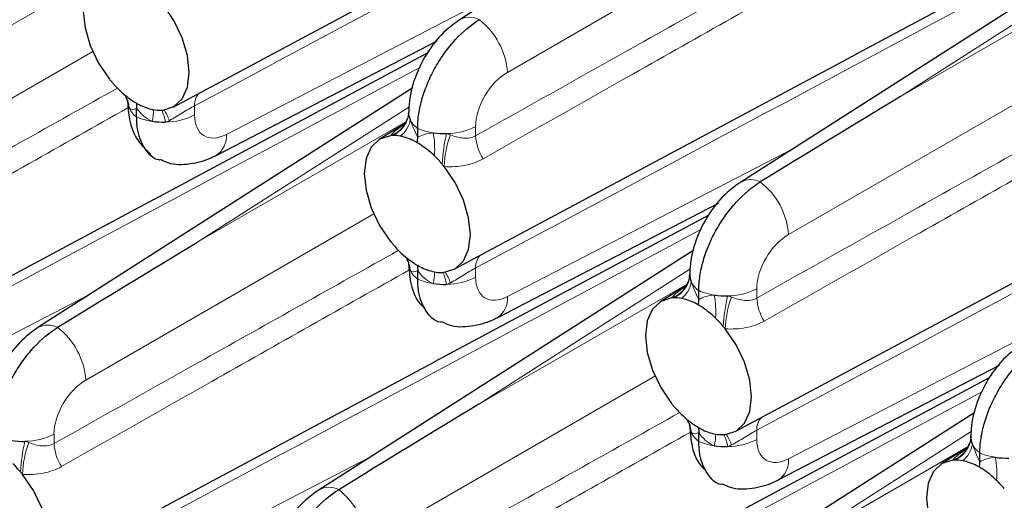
# Paper-space layout 'Blatt2' of a CAD drawing. Header units: millimetres. Extents: x 5 to 418, y 2 to 292.
# Tile 59 of 76: x 250 to 266, y 172 to 180. Entities that reach past the tile are written whole.
import ezdxf

# ---------------------------------------------------------------- set-up
doc = ezdxf.new("R2010")
doc.units = ezdxf.units.MM

psp = doc.layouts.new('Blatt2')

# ---------------------------------------------------------------- linework, layer by layer
at = {"color": 7, "linetype": 'Continuous', "lineweight": 25}
for p, q in [((263.106, 183.695), (256.859, 179.701)), ((252.084, 178.246), (258.796, 181.839)), ((263.474, 179.133), (268.036, 181.575)), ((267.79, 180.99), (261.544, 176.996)), ((252.801, 177.441), (256.487, 179.351)), ((251.762, 176.707), (256.324, 179.149)), ((256.769, 175.542), (263.481, 179.135)), ((256.079, 178.565), (249.832, 174.571)), ((251.476, 178.082), (251.476, 178.229)), ((256.009, 178.129), (256.011, 178.168)), ((255.957, 177.979), (255.519, 177.707)), ((255.975, 178.012), (255.986, 178.037)), ((256.161, 177.744), (256.161, 177.891)), ((245.057, 173.117), (251.769, 176.71)), ((257.486, 174.736), (261.172, 176.647)), ((256.447, 174.003), (261.009, 176.445)), ((261.453, 172.838), (268.165, 176.431)), ((260.763, 175.861), (254.517, 171.867)), ((256.161, 175.378), (256.161, 175.524)), ((260.693, 175.425), (260.695, 175.464)), ((260.641, 175.274), (260.203, 175.002)), ((260.66, 175.307), (260.671, 175.333)), ((260.845, 175.04), (260.845, 175.186)), ((249.742, 170.412), (256.454, 174.005)), ((262.171, 172.032), (265.856, 173.942)), ((261.132, 171.299), (265.693, 173.741)), ((265.448, 173.156), (259.201, 169.162)), ((260.845, 172.673), (260.845, 172.82)), ((265.345, 172.603), (265.355, 172.628)), ((265.378, 172.721), (265.38, 172.759)), ((265.326, 172.57), (264.888, 172.298)), ((265.53, 172.335), (265.53, 172.482))]:
    psp.add_line(p, q, dxfattribs=at)
at = {"color": 7, "linetype": 'Continuous', "lineweight": 18}
for p, q in [((262.457, 181.596), (257.657, 178.825)), ((247.812, 178.702), (251.281, 180.704)), ((267.726, 180.672), (264.208, 178.423)), ((264.208, 178.423), (267.677, 180.425)), ((252.973, 177.792), (257.738, 180.263)), ((250.745, 179.171), (245.946, 176.4)), ((267.141, 178.892), (262.342, 176.121)), ((252.443, 178.269), (252.443, 178.114)), ((256.015, 178.247), (252.497, 175.998)), ((252.497, 175.998), (255.966, 178)), ((257.127, 177.923), (257.127, 177.768)), ((257.657, 175.088), (262.423, 177.558)), ((255.43, 176.467), (250.63, 173.696)), ((257.127, 175.565), (257.127, 175.41)), ((260.699, 175.542), (257.181, 173.293)), ((257.181, 173.293), (260.65, 175.296)), ((245.946, 172.663), (250.711, 175.133)), ((261.812, 175.218), (261.812, 175.064)), ((262.342, 172.384), (267.107, 174.854)), ((260.114, 173.762), (255.315, 170.991)), ((250.1, 172.793), (250.1, 172.638)), ((261.812, 172.86), (261.812, 172.705)), ((265.384, 172.838), (261.866, 170.589)), ((261.866, 170.589), (265.335, 172.591)), ((250.63, 169.958), (255.396, 172.429))]:
    psp.add_line(p, q, dxfattribs=at)
at = {"color": 7, "linetype": 'Continuous', "lineweight": 25, "flags": 128}
for points in [[(251.024, 180.474), (250.843, 180.416), (250.704, 180.286), (250.617, 180.091), (250.587, 179.846), (250.617, 179.566), (250.704, 179.271), (250.843, 178.98), (251.024, 178.713)], [(251.917, 178.197), (252.099, 178.255), (252.238, 178.385), (252.325, 178.58), (252.355, 178.825), (252.325, 179.105), (252.238, 179.4), (252.099, 179.691), (251.917, 179.958)], [(255.708, 177.77), (255.527, 177.712), (255.388, 177.581), (255.301, 177.387), (255.271, 177.141), (255.301, 176.862), (255.388, 176.566), (255.527, 176.275), (255.708, 176.008)], [(256.602, 175.492), (256.783, 175.55), (256.922, 175.681), (257.009, 175.875), (257.039, 176.121), (257.009, 176.401), (256.922, 176.696), (256.783, 176.987), (256.602, 177.254)], [(260.393, 175.065), (260.212, 175.008), (260.073, 174.877), (259.986, 174.682), (259.956, 174.437), (259.986, 174.157), (260.073, 173.862), (260.212, 173.571), (260.393, 173.304)], [(261.287, 172.788), (261.468, 172.846), (261.607, 172.976), (261.694, 173.171), (261.724, 173.416), (261.694, 173.696), (261.607, 173.992), (261.468, 174.283), (261.287, 174.55)], [(265.078, 172.361), (264.896, 172.303), (264.758, 172.173), (264.67, 171.978), (264.641, 171.733), (264.67, 171.453), (264.758, 171.158), (264.896, 170.867), (265.078, 170.6)], [(249.575, 170.363), (249.756, 170.421), (249.895, 170.551), (249.982, 170.746), (250.012, 170.991), (249.982, 171.271), (249.895, 171.566), (249.756, 171.857), (249.575, 172.124)]]:
    psp.add_lwpolyline(points, dxfattribs=at)
at = {"color": 7, "linetype": 'Continuous', "lineweight": 18}
for centre, radius, start, end in [((257.025, 179.394), 0.349, 62.4671, 118.42), ((256.434, 178.735), 1.227, 4.2325, 52.1426), ((250.958, 178.214), 0.393, 2.5161, 31.8575), ((252.705, 178.291), 0.263, 133.7808, 184.8376), ((251.716, 178.411), 0.407, 206.1666, 233.8725), ((251.887, 179.051), 1.053, 247.0411, 261.6921), ((251.246, 178.16), 0.511, 342.9336, 5.0683), ((251.319, 177.905), 0.644, 8.0459, 26.7213), ((251.206, 177.728), 0.868, 19.8375, 32.8694), ((251.95, 179.077), 1.081, 270.3271, 297.0844), ((255.565, 178.182), 0.446, 293.3446, 353.2393), ((255.554, 178.208), 0.464, 289.3952, 335.04), ((255.628, 178.093), 0.411, 306.2814, 352.5876), ((256.4, 178.219), 0.407, 206.1667, 233.8725), ((256.571, 178.86), 1.053, 247.0411, 261.6922), ((256.635, 178.885), 1.081, 270.327, 297.0844), ((252.59, 177.761), 0.384, 303.4375, 4.6989), ((254.95, 177.547), 1.494, 355.6366, 10.4647), ((259.787, 177.094), 3.225, 167.2826, 176.4275), ((258.223, 177.208), 1.621, 159.182, 178.3646), ((257.893, 177.806), 0.767, 182.8058, 213.2753), ((261.71, 176.689), 0.349, 62.4671, 118.42), ((261.118, 176.03), 1.227, 4.2325, 52.1425), ((257.39, 175.587), 0.263, 133.7802, 184.8382), ((255.642, 175.51), 0.393, 2.5164, 31.8571), ((256.4, 175.706), 0.407, 206.1667, 233.8725), ((255.93, 175.455), 0.511, 342.9335, 5.0684), ((256.003, 175.201), 0.644, 8.0461, 26.7208), ((255.891, 175.024), 0.867, 19.8358, 32.8709), ((260.25, 175.477), 0.446, 293.3446, 353.2393), ((256.571, 176.347), 1.053, 247.0411, 261.6922), ((256.635, 176.372), 1.081, 270.327, 297.0844), ((260.239, 175.503), 0.464, 289.3951, 335.04), ((260.312, 175.388), 0.411, 306.2813, 352.5877), ((261.085, 175.515), 0.407, 206.1667, 233.8725), ((257.275, 175.057), 0.384, 303.4372, 4.6992), ((261.256, 176.156), 1.053, 247.041, 261.6922), ((259.635, 174.843), 1.494, 355.6366, 10.4647), ((264.472, 174.39), 3.225, 167.2826, 176.4275), ((261.319, 176.181), 1.081, 270.3271, 297.0844), ((262.907, 174.503), 1.621, 159.1819, 178.3646), ((262.578, 175.101), 0.767, 182.8058, 213.2753), ((249.998, 174.264), 0.349, 62.4699, 118.4172), ((249.407, 173.605), 1.227, 4.2332, 52.1418), ((260.327, 172.805), 0.393, 2.5163, 31.8572), ((262.074, 172.882), 0.263, 133.7808, 184.8378), ((249.608, 173.756), 1.081, 270.327, 297.0843), ((261.085, 173.002), 0.407, 206.1667, 233.8725), ((260.615, 172.751), 0.511, 342.9334, 5.0684), ((260.576, 172.319), 0.868, 19.8362, 32.8706), ((252.761, 171.965), 3.226, 167.2829, 176.4275), ((251.196, 172.078), 1.621, 159.1824, 178.3644), ((250.867, 172.676), 0.767, 182.8053, 213.2763), ((261.256, 173.643), 1.053, 247.041, 261.6922), ((260.688, 172.497), 0.644, 8.0455, 26.7215), ((261.319, 173.668), 1.081, 270.3271, 297.0844), ((264.935, 172.773), 0.446, 293.3445, 353.2394), ((264.997, 172.684), 0.411, 306.2813, 352.5877), ((265.77, 172.811), 0.407, 206.1667, 233.8724), ((264.923, 172.799), 0.464, 289.3951, 335.0399), ((265.94, 173.451), 1.053, 247.041, 261.6922), ((261.959, 172.352), 0.384, 303.4372, 4.6992), ((264.32, 172.138), 1.494, 355.6365, 10.4647), ((254.683, 171.56), 0.349, 62.47, 118.4171), ((254.092, 170.901), 1.227, 4.2332, 52.1419)]:
    psp.add_arc(centre, radius, start, end, dxfattribs=at)
at = {"color": 7, "linetype": 'Continuous', "lineweight": 25}
for centre, radius, start, end in [((252.583, 179.956), 1.994, 218.5683, 220.1007), ((252.493, 179.878), 1.875, 220.0478, 225.8205), ((252.247, 179.616), 1.516, 225.5955, 237.1585), ((251.588, 178.343), 0.262, 176.3394, 205.1683), ((251.923, 179.055), 0.867, 242.0209, 258.8254), ((251.867, 178.794), 0.599, 259.2646, 271.6183), ((251.867, 178.705), 0.511, 271.857, 275.658), ((256.272, 178.151), 0.262, 176.3398, 205.1678), ((251.926, 179.274), 1.278, 261.3875, 271.3691), ((255.759, 177.261), 0.511, 91.8577, 95.6579), ((255.759, 177.173), 0.599, 79.2605, 91.6169), ((255.703, 176.912), 0.866, 62.0169, 78.8294), ((256.61, 179.082), 1.278, 261.3874, 271.3693), ((255.379, 176.351), 1.515, 45.5928, 57.1612), ((255.134, 176.089), 1.874, 40.048, 45.8227), ((255.043, 176.011), 1.993, 38.5681, 40.1012), ((257.267, 177.251), 1.993, 218.5679, 220.1014), ((257.177, 177.173), 1.874, 220.0477, 225.8205), ((256.932, 176.912), 1.516, 225.5955, 237.1585), ((256.272, 175.638), 0.262, 176.3398, 205.1678), ((256.608, 176.351), 0.867, 242.0209, 258.8254), ((256.551, 176.089), 0.599, 259.2648, 271.618), ((256.552, 176.001), 0.511, 271.8582, 275.6575), ((260.957, 175.447), 0.262, 176.3397, 205.1678), ((256.61, 176.569), 1.278, 261.3874, 271.3693), ((261.295, 176.378), 1.278, 261.3874, 271.3693), ((260.443, 174.557), 0.511, 91.8578, 95.6575), ((260.444, 174.468), 0.599, 79.2605, 91.6169), ((260.388, 174.208), 0.866, 62.0169, 78.8294), ((260.064, 173.647), 1.515, 45.5928, 57.1612), ((259.818, 173.385), 1.874, 40.048, 45.8227), ((259.728, 173.307), 1.993, 38.568, 40.1013), ((261.951, 174.547), 1.993, 218.568, 220.1013), ((261.862, 174.469), 1.875, 220.0477, 225.8205), ((261.616, 174.207), 1.516, 225.5955, 237.1585), ((260.957, 172.934), 0.262, 176.3397, 205.1678), ((261.292, 173.646), 0.867, 242.0209, 258.8254), ((261.236, 173.385), 0.599, 259.2648, 271.618), ((249.584, 173.952), 1.278, 261.3874, 271.3694), ((261.236, 173.297), 0.511, 271.8578, 275.6575), ((265.641, 172.743), 0.262, 176.3395, 205.1679), ((261.295, 173.865), 1.278, 261.3874, 271.3693), ((248.107, 170.96), 1.873, 40.0458, 45.8223), ((265.128, 171.852), 0.511, 91.8582, 95.6575), ((265.128, 171.764), 0.599, 79.2605, 91.6169), ((265.072, 171.503), 0.866, 62.0169, 78.8294), ((265.98, 173.673), 1.278, 261.3874, 271.3692), ((248.014, 170.879), 1.997, 38.5743, 40.1041), ((264.748, 170.942), 1.515, 45.5927, 57.1613), ((264.503, 170.681), 1.874, 40.048, 45.8227)]:
    psp.add_arc(centre, radius, start, end, dxfattribs=at)
at = {"color": 7, "linetype": 'Continuous', "lineweight": 18}
for centre, start_param, end_param in [((257.671, 178.221), 0.825291, 2.369907), ((252.987, 178.412), 2.369907, 3.914523), ((262.356, 175.517), 0.825291, 2.369907), ((257.671, 175.708), 2.369907, 3.914523), ((250.644, 173.091), 0.825291, 2.369907), ((262.356, 173.004), 2.369907, 3.914523)]:
    psp.add_ellipse(centre, major_axis=(0.39, 0.641), ratio=0.592292, start_param=start_param, end_param=end_param, dxfattribs=at)
at = {"color": 7, "linetype": 'Continuous', "lineweight": 25}
for centre in [(264.222, 177.819), (252.511, 175.393), (257.195, 172.689)]:
    psp.add_ellipse(centre, major_axis=(20.258, 12.315), ratio=0.022083, start_param=1.558058, end_param=1.673678, dxfattribs=at)
at = {"color": 7, "linetype": 'Continuous', "lineweight": 18}
for points, knots in [([(263.233, 184.042), (260.47, 182.562), (256.873, 180.636), (253.276, 178.714), (252.443, 178.269)], [0, 0, 0, 0, 0.7682486, 1, 1, 1, 1]), ([(267.918, 181.338), (265.154, 179.858), (261.557, 177.932), (257.961, 176.01), (257.127, 175.565)], [0, 0, 0, 0, 0.768249, 1, 1, 1, 1]), ([(257.127, 177.768), (257.961, 178.236), (259.875, 179.311), (261.789, 180.383), (262.87, 180.988)], [0, 0, 0, 0, 0.435452, 1, 1, 1, 1]), ([(263.049, 180.662), (261.948, 180.041), (260.015, 178.951), (258.083, 177.856), (257.252, 177.385)], [0, 0, 0, 0, 0.569523, 1, 1, 1, 1]), ([(256.206, 178.913), (253.443, 177.433), (249.846, 175.506), (246.249, 173.585), (245.416, 173.139)], [0, 0, 0, 0, 0.768249, 1, 1, 1, 1]), ([(245.416, 175.343), (246.249, 175.811), (248.163, 176.886), (250.078, 177.958), (251.158, 178.563)], [0, 0, 0, 0, 0.435452, 1, 1, 1, 1]), ([(272.602, 178.634), (269.839, 177.154), (266.242, 175.227), (262.645, 173.306), (261.812, 172.86)], [0, 0, 0, 0, 0.7682486, 1, 1, 1, 1]), ([(251.337, 178.237), (250.236, 177.616), (248.303, 176.526), (246.372, 175.431), (245.541, 174.959)], [0, 0, 0, 0, 0.569523, 1, 1, 1, 1]), ([(252.443, 178.269), (252.412, 178.253), (252.379, 178.234), (252.311, 178.194), (252.275, 178.172), (252.168, 178.106), (252.096, 178.061), (252.023, 178.022)], [0, 0, 0, 0, 0.25, 0.25, 0.5, 0.5, 1, 1, 1, 1]), ([(261.812, 175.064), (262.645, 175.532), (264.56, 176.606), (266.474, 177.679), (267.554, 178.284)], [0, 0, 0, 0, 0.435452, 1, 1, 1, 1]), ([(255.708, 177.77), (255.714, 177.777), (255.753, 177.822), (255.819, 177.878), (255.916, 177.94), (255.94, 177.956)], [0, 0, 0, 0, 0.11985, 0.776492, 1, 1, 1, 1]), ([(267.733, 177.958), (266.632, 177.337), (264.7, 176.246), (262.768, 175.152), (261.937, 174.68)], [0, 0, 0, 0, 0.569523, 1, 1, 1, 1]), ([(256.707, 177.784), (256.78, 177.756), (256.852, 177.735), (256.995, 177.722), (257.065, 177.733), (257.127, 177.768)], [0, 0, 0, 0, 0.5, 0.5, 1, 1, 1, 1]), ([(257.252, 177.385), (257.158, 177.332), (257.056, 177.295), (256.837, 177.253), (256.722, 177.248), (256.602, 177.254)], [0, 0, 0, 0, 0.5, 0.5, 1, 1, 1, 1]), ([(260.891, 176.209), (258.127, 174.729), (254.531, 172.802), (250.934, 170.88), (250.1, 170.435)], [0, 0, 0, 0, 0.768249, 1, 1, 1, 1]), ([(250.1, 172.638), (250.934, 173.106), (252.848, 174.181), (254.762, 175.253), (255.843, 175.859)], [0, 0, 0, 0, 0.435452, 1, 1, 1, 1]), ([(256.022, 175.533), (254.921, 174.912), (252.988, 173.821), (251.057, 172.726), (250.225, 172.255)], [0, 0, 0, 0, 0.569523, 1, 1, 1, 1]), ([(257.127, 175.565), (257.096, 175.548), (257.064, 175.53), (256.995, 175.489), (256.959, 175.467), (256.852, 175.401), (256.78, 175.357), (256.707, 175.318)], [0, 0, 0, 0, 0.25, 0.25, 0.5, 0.5, 1, 1, 1, 1]), ([(260.393, 175.065), (260.399, 175.072), (260.437, 175.117), (260.504, 175.174), (260.6, 175.236), (260.625, 175.251)], [0, 0, 0, 0, 0.119849, 0.776492, 1, 1, 1, 1]), ([(261.392, 175.079), (261.465, 175.051), (261.537, 175.03), (261.68, 175.018), (261.75, 175.028), (261.812, 175.064)], [0, 0, 0, 0, 0.5, 0.5, 1, 1, 1, 1]), ([(261.937, 174.68), (261.843, 174.627), (261.741, 174.591), (261.522, 174.549), (261.406, 174.543), (261.287, 174.55)], [0, 0, 0, 0, 0.5, 0.5, 1, 1, 1, 1]), ([(265.575, 173.504), (262.812, 172.024), (259.215, 170.098), (255.618, 168.176), (254.785, 167.731)], [0, 0, 0, 0, 0.768249, 1, 1, 1, 1]), ([(254.785, 169.934), (255.618, 170.402), (257.533, 171.477), (259.447, 172.549), (260.528, 173.154)], [0, 0, 0, 0, 0.435452, 1, 1, 1, 1]), ([(260.706, 172.829), (259.606, 172.207), (257.673, 171.117), (255.741, 170.022), (254.91, 169.551)], [0, 0, 0, 0, 0.569523, 1, 1, 1, 1]), ([(261.812, 172.86), (261.781, 172.844), (261.748, 172.825), (261.68, 172.785), (261.644, 172.763), (261.537, 172.697), (261.465, 172.653), (261.392, 172.614)], [0, 0, 0, 0, 0.25, 0.25, 0.5, 0.5, 1, 1, 1, 1]), ([(249.68, 172.654), (249.754, 172.626), (249.825, 172.605), (249.968, 172.593), (250.039, 172.603), (250.1, 172.638)], [0, 0, 0, 0, 0.5, 0.5, 1, 1, 1, 1]), ([(265.078, 172.361), (265.084, 172.368), (265.122, 172.413), (265.189, 172.469), (265.285, 172.531), (265.309, 172.547)], [0, 0, 0, 0, 0.119849, 0.776492, 1, 1, 1, 1]), ([(250.225, 172.255), (250.132, 172.202), (250.03, 172.166), (249.81, 172.124), (249.695, 172.118), (249.575, 172.124)], [0, 0, 0, 0, 0.5, 0.5, 1, 1, 1, 1])]:
    psp.add_open_spline(points, degree=3, knots=knots, dxfattribs=at)
at = {"color": 7, "linetype": 'Continuous', "lineweight": 25}
for points, knots in [([(256.859, 179.701), (256.783, 179.645), (256.584, 179.502), (256.318, 179.176), (256.101, 178.745), (256.017, 178.391), (256.012, 178.197), (256.01, 178.151)], [0, 0, 0, 0, 0.1590132, 0.4118733, 0.6709514, 0.9215182, 1, 1, 1, 1]), ([(256.161, 177.891), (256.161, 177.97), (256.167, 178.051), (256.193, 178.219), (256.212, 178.307), (256.264, 178.482), (256.295, 178.569), (256.369, 178.743), (256.412, 178.83), (256.506, 178.996), (256.558, 179.077), (256.669, 179.231), (256.729, 179.304), (256.915, 179.506), (257.05, 179.62), (257.187, 179.703)], [0, 0, 0, 0, 0.125, 0.125, 0.25, 0.25, 0.375, 0.375, 0.5, 0.5, 0.625, 0.625, 0.75, 0.75, 1, 1, 1, 1]), ([(251.289, 178.42), (251.296, 178.41), (251.319, 178.379), (251.325, 178.337), (251.325, 178.339), (251.325, 178.339)], [0, 0, 0, 0, 0.244883, 0.778692, 1, 1, 1, 1]), ([(251.326, 178.342), (251.332, 178.241), (251.347, 178.013), (251.469, 177.692), (251.639, 177.531), (251.715, 177.459)], [0, 0, 0, 0, 0.303829, 0.686795, 1, 1, 1, 1]), ([(251.866, 177.364), (251.862, 177.364), (251.755, 177.374), (251.612, 177.535), (251.49, 177.792), (251.48, 178.004), (251.476, 178.082)], [0, 0, 0, 0, 0.016726, 0.396809, 0.77696, 1, 1, 1, 1]), ([(256.01, 178.146), (256.009, 178.131), (256.007, 178.094), (255.985, 178.043), (255.973, 178.013)], [0, 0, 0, 0, 0.416019, 1, 1, 1, 1]), ([(255.977, 178.039), (255.972, 178.019), (255.96, 177.969), (255.927, 177.939), (255.929, 177.941), (255.93, 177.941)], [0, 0, 0, 0, 0.298933, 0.777581, 1, 1, 1, 1]), ([(251.874, 177.377), (251.915, 177.356), (252.066, 177.28), (252.369, 177.29), (252.636, 177.359), (252.773, 177.427), (252.801, 177.441)], [0, 0, 0, 0, 0.140062, 0.52421, 0.90346, 1, 1, 1, 1]), ([(261.544, 176.996), (261.467, 176.941), (261.269, 176.798), (261.002, 176.472), (260.786, 176.041), (260.702, 175.687), (260.696, 175.493), (260.695, 175.446)], [0, 0, 0, 0, 0.159013, 0.411873, 0.670951, 0.921518, 1, 1, 1, 1]), ([(260.845, 175.186), (260.845, 175.265), (260.852, 175.347), (260.878, 175.515), (260.897, 175.602), (260.948, 175.777), (260.979, 175.865), (261.053, 176.038), (261.096, 176.125), (261.191, 176.292), (261.242, 176.372), (261.354, 176.527), (261.414, 176.6), (261.599, 176.801), (261.734, 176.915), (261.871, 176.999)], [0, 0, 0, 0, 0.125, 0.125, 0.25, 0.25, 0.375, 0.375, 0.5, 0.5, 0.625, 0.625, 0.75, 0.75, 1, 1, 1, 1]), ([(255.973, 175.716), (255.981, 175.706), (256.004, 175.674), (256.01, 175.632), (256.01, 175.634), (256.01, 175.635)], [0, 0, 0, 0, 0.244883, 0.778692, 1, 1, 1, 1]), ([(256.01, 175.638), (256.017, 175.537), (256.034, 175.31), (256.121, 175.047), (256.237, 174.929), (256.264, 174.902)], [0, 0, 0, 0, 0.3802477, 0.859536, 1, 1, 1, 1]), ([(260.695, 175.442), (260.694, 175.426), (260.691, 175.389), (260.67, 175.338), (260.658, 175.309)], [0, 0, 0, 0, 0.4160186, 1, 1, 1, 1]), ([(256.551, 174.659), (256.547, 174.66), (256.439, 174.669), (256.297, 174.83), (256.175, 175.088), (256.164, 175.299), (256.161, 175.378)], [0, 0, 0, 0, 0.016726, 0.396809, 0.77696, 1, 1, 1, 1]), ([(260.662, 175.335), (260.657, 175.315), (260.645, 175.264), (260.611, 175.235), (260.614, 175.236), (260.614, 175.237)], [0, 0, 0, 0, 0.298933, 0.7775807, 1, 1, 1, 1]), ([(256.559, 174.672), (256.599, 174.652), (256.751, 174.575), (257.054, 174.586), (257.32, 174.654), (257.458, 174.722), (257.486, 174.736)], [0, 0, 0, 0, 0.140062, 0.52421, 0.903461, 1, 1, 1, 1]), ([(249.832, 174.571), (249.756, 174.516), (249.557, 174.373), (249.291, 174.047), (249.074, 173.616), (248.99, 173.262), (248.985, 173.067), (248.983, 173.021)], [0, 0, 0, 0, 0.159013, 0.411872, 0.670951, 0.921522, 1, 1, 1, 1]), ([(249.134, 172.761), (249.134, 172.84), (249.14, 172.922), (249.166, 173.09), (249.186, 173.177), (249.237, 173.352), (249.268, 173.439), (249.342, 173.613), (249.385, 173.7), (249.479, 173.867), (249.531, 173.947), (249.642, 174.101), (249.702, 174.175), (249.888, 174.376), (250.023, 174.49), (250.16, 174.574)], [0, 0, 0, 0, 0.125, 0.125, 0.25, 0.25, 0.375, 0.375, 0.5, 0.5, 0.625, 0.625, 0.75, 0.75, 1, 1, 1, 1]), ([(266.228, 174.292), (266.152, 174.237), (265.953, 174.093), (265.687, 173.767), (265.47, 173.336), (265.386, 172.983), (265.381, 172.788), (265.379, 172.742)], [0, 0, 0, 0, 0.1590132, 0.4118733, 0.6709514, 0.9215183, 1, 1, 1, 1]), ([(265.53, 172.482), (265.53, 172.561), (265.536, 172.643), (265.562, 172.811), (265.582, 172.898), (265.633, 173.073), (265.664, 173.16), (265.738, 173.334), (265.781, 173.421), (265.875, 173.588), (265.927, 173.668), (266.038, 173.822), (266.098, 173.896), (266.284, 174.097), (266.419, 174.211), (266.556, 174.294)], [0, 0, 0, 0, 0.125, 0.125, 0.25, 0.25, 0.375, 0.375, 0.5, 0.5, 0.625, 0.625, 0.75, 0.75, 1, 1, 1, 1]), ([(260.658, 173.012), (260.665, 173.002), (260.689, 172.97), (260.695, 172.928), (260.695, 172.93), (260.695, 172.931)], [0, 0, 0, 0, 0.244883, 0.778692, 1, 1, 1, 1]), ([(260.695, 172.933), (260.702, 172.833), (260.718, 172.606), (260.805, 172.342), (260.922, 172.224), (260.948, 172.198)], [0, 0, 0, 0, 0.380248, 0.859536, 1, 1, 1, 1]), ([(261.236, 171.955), (261.231, 171.955), (261.124, 171.965), (260.981, 172.126), (260.86, 172.383), (260.849, 172.595), (260.845, 172.673)], [0, 0, 0, 0, 0.016726, 0.396809, 0.77696, 1, 1, 1, 1]), ([(265.346, 172.63), (265.342, 172.611), (265.329, 172.56), (265.296, 172.53), (265.298, 172.532), (265.299, 172.533)], [0, 0, 0, 0, 0.298933, 0.777581, 1, 1, 1, 1]), ([(265.379, 172.738), (265.378, 172.722), (265.376, 172.685), (265.355, 172.634), (265.342, 172.604)], [0, 0, 0, 0, 0.4160182, 1, 1, 1, 1]), ([(261.243, 171.968), (261.284, 171.947), (261.435, 171.871), (261.738, 171.881), (262.005, 171.95), (262.143, 172.018), (262.171, 172.032)], [0, 0, 0, 0, 0.140061, 0.52421, 0.90346, 1, 1, 1, 1]), ([(254.517, 171.867), (254.44, 171.811), (254.242, 171.668), (253.975, 171.342), (253.759, 170.911), (253.675, 170.558), (253.669, 170.363), (253.668, 170.317)], [0, 0, 0, 0, 0.159014, 0.411872, 0.670951, 0.921522, 1, 1, 1, 1]), ([(253.818, 170.057), (253.818, 170.136), (253.825, 170.217), (253.851, 170.385), (253.87, 170.473), (253.921, 170.648), (253.953, 170.735), (254.026, 170.909), (254.07, 170.996), (254.164, 171.162), (254.215, 171.243), (254.327, 171.397), (254.387, 171.47), (254.572, 171.672), (254.707, 171.786), (254.844, 171.869)], [0, 0, 0, 0, 0.125, 0.125, 0.25, 0.25, 0.375, 0.375, 0.5, 0.5, 0.625, 0.625, 0.75, 0.75, 1, 1, 1, 1])]:
    psp.add_open_spline(points, degree=3, knots=knots, dxfattribs=at)
at = {"color": 7, "linetype": 'Continuous', "lineweight": 18}
for points in [[(251.476, 178.229), (251.426, 178.203), (251.379, 178.196), (251.351, 178.231)], [(251.734, 178.01), (251.627, 178.052), (251.543, 178.135), (251.476, 178.229)], [(252.023, 178.022), (252.002, 178.011), (251.98, 178.002), (251.956, 177.996)], [(256.035, 178.04), (256.064, 177.951), (256.11, 177.847), (256.161, 177.744)], [(256.161, 177.744), (256.227, 177.78), (256.312, 177.808), (256.419, 177.818)], [(256.641, 177.804), (256.664, 177.799), (256.686, 177.792), (256.707, 177.784)], [(256.161, 175.524), (256.11, 175.498), (256.064, 175.491), (256.035, 175.527)], [(256.419, 175.305), (256.312, 175.348), (256.227, 175.431), (256.161, 175.524)], [(256.707, 175.318), (256.686, 175.307), (256.664, 175.298), (256.641, 175.291)], [(260.72, 175.335), (260.748, 175.247), (260.795, 175.143), (260.845, 175.04)], [(260.845, 175.04), (260.912, 175.075), (260.996, 175.104), (261.104, 175.114)], [(261.326, 175.1), (261.349, 175.094), (261.371, 175.088), (261.392, 175.079)], [(260.845, 172.82), (260.795, 172.794), (260.748, 172.787), (260.72, 172.823)], [(261.104, 172.601), (260.996, 172.644), (260.912, 172.726), (260.845, 172.82)], [(249.614, 172.675), (249.637, 172.669), (249.659, 172.662), (249.68, 172.654)], [(265.404, 172.631), (265.433, 172.543), (265.48, 172.438), (265.53, 172.335)], [(261.392, 172.614), (261.371, 172.603), (261.349, 172.594), (261.326, 172.587)], [(265.53, 172.335), (265.597, 172.371), (265.681, 172.4), (265.788, 172.41)]]:
    psp.add_open_spline(points, degree=3, dxfattribs=at)
at = {"color": 7, "linetype": 'Continuous', "lineweight": 25}
for points in [[(251.425, 178.343), (251.44, 178.333), (251.455, 178.324), (251.471, 178.315)], [(251.471, 178.315), (251.486, 178.306), (251.501, 178.298), (251.516, 178.29)], [(251.471, 178.315), (251.474, 178.287), (251.476, 178.259), (251.476, 178.229)], [(256.155, 177.652), (256.159, 177.683), (256.161, 177.714), (256.161, 177.744)], [(256.155, 177.652), (256.14, 177.661), (256.125, 177.669), (256.11, 177.677)], [(256.201, 177.624), (256.186, 177.634), (256.17, 177.643), (256.155, 177.652)], [(256.11, 175.638), (256.125, 175.628), (256.14, 175.619), (256.155, 175.61)], [(256.155, 175.61), (256.17, 175.602), (256.186, 175.593), (256.201, 175.585)], [(256.155, 175.61), (256.159, 175.583), (256.161, 175.554), (256.161, 175.524)], [(260.84, 174.947), (260.825, 174.956), (260.809, 174.965), (260.794, 174.972)], [(260.84, 174.947), (260.843, 174.979), (260.845, 175.01), (260.845, 175.04)], [(260.886, 174.92), (260.87, 174.929), (260.855, 174.939), (260.84, 174.947)], [(260.794, 172.934), (260.809, 172.924), (260.825, 172.915), (260.84, 172.906)], [(260.84, 172.906), (260.855, 172.897), (260.87, 172.889), (260.886, 172.881)], [(260.84, 172.906), (260.843, 172.879), (260.845, 172.85), (260.845, 172.82)], [(265.524, 172.243), (265.528, 172.275), (265.53, 172.305), (265.53, 172.335)], [(265.524, 172.243), (265.509, 172.252), (265.494, 172.26), (265.479, 172.268)], [(265.57, 172.215), (265.555, 172.225), (265.54, 172.234), (265.524, 172.243)]]:
    psp.add_open_spline(points, degree=3, dxfattribs=at)

doc.saveas('drawing.dxf')
